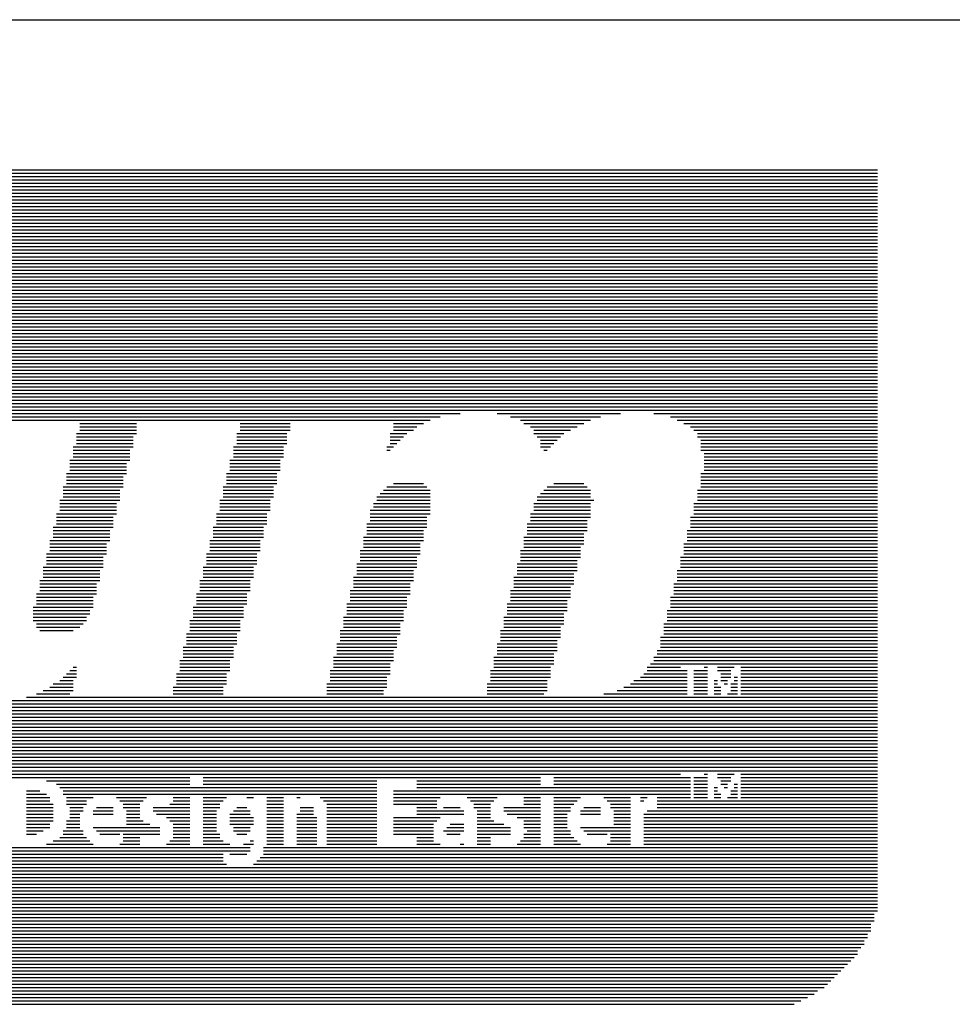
# Model space of a CAD drawing. Extents: x 0.2 to 21.7, y 0.2 to 7.8.
# Tile 9 of 23: x 6.381 to 6.94, y 1.01 to 1.6. Entities that reach past the tile are written whole.
import ezdxf

# ---------------------------------------------------------------- set-up
doc = ezdxf.new("R2010")
doc.units = 0
doc.layers.add('MECHANICAL16', color=56, linetype='CONTINUOUS')

msp = doc.modelspace()

# ---------------------------------------------------------------- linework, layer by layer
at = {"layer": 'MECHANICAL16'}
for p, q in [((5.6, 1.6), (7, 1.6)), ((5.803, 1.506), (6.895, 1.506)), ((5.809, 1.508), (6.895, 1.508)), ((5.821, 1.51), (6.895, 1.51)), ((5.787, 1.5), (6.895, 1.5)), ((5.791, 1.502), (6.895, 1.502)), ((5.797, 1.504), (6.895, 1.504)), ((5.775, 1.494), (6.895, 1.494)), ((5.779, 1.496), (6.895, 1.496)), ((5.783, 1.498), (6.895, 1.498)), ((5.765, 1.488), (6.895, 1.488)), ((5.769, 1.49), (6.895, 1.49)), ((5.771, 1.492), (6.895, 1.492)), ((5.759, 1.482), (6.895, 1.482)), ((5.761, 1.484), (6.895, 1.484)), ((5.763, 1.486), (6.895, 1.486)), ((5.751, 1.476), (6.895, 1.476)), ((5.753, 1.478), (6.895, 1.478)), ((5.755, 1.48), (6.895, 1.48)), ((5.745, 1.47), (6.895, 1.47)), ((5.747, 1.472), (6.895, 1.472)), ((5.749, 1.474), (6.895, 1.474)), ((5.741, 1.464), (6.895, 1.464)), ((5.743, 1.466), (6.895, 1.466)), ((5.745, 1.468), (6.895, 1.468)), ((5.737, 1.46), (6.895, 1.46)), ((5.737, 1.458), (6.895, 1.458)), ((5.739, 1.462), (6.895, 1.462)), ((5.731, 1.452), (6.895, 1.452)), ((5.733, 1.454), (6.895, 1.454)), ((5.735, 1.456), (6.895, 1.456)), ((5.729, 1.448), (6.895, 1.448)), ((5.729, 1.446), (6.895, 1.446)), ((5.731, 1.45), (6.895, 1.45)), ((5.725, 1.442), (6.895, 1.442)), ((5.725, 1.44), (6.895, 1.44)), ((5.727, 1.444), (6.895, 1.444)), ((5.723, 1.436), (6.895, 1.436)), ((5.723, 1.434), (6.895, 1.434)), ((5.725, 1.438), (6.895, 1.438)), ((5.719, 1.428), (6.895, 1.428)), ((5.721, 1.432), (6.895, 1.432)), ((5.721, 1.43), (6.895, 1.43)), ((5.717, 1.422), (6.895, 1.422)), ((5.719, 1.426), (6.895, 1.426)), ((5.719, 1.424), (6.895, 1.424)), ((5.717, 1.42), (6.895, 1.42)), ((5.717, 1.418), (6.895, 1.418)), ((5.715, 1.414), (6.895, 1.414)), ((5.717, 1.416), (6.895, 1.416)), ((6.143, 1.412), (6.895, 1.412)), ((6.231, 1.408), (6.895, 1.408)), ((6.231, 1.406), (6.895, 1.406)), ((6.233, 1.41), (6.895, 1.41)), ((6.229, 1.4), (6.895, 1.4)), ((6.231, 1.404), (6.895, 1.404)), ((6.231, 1.402), (6.895, 1.402)), ((6.229, 1.398), (6.895, 1.398)), ((6.229, 1.396), (6.895, 1.396)), ((6.229, 1.394), (6.895, 1.394)), ((6.227, 1.392), (6.895, 1.392)), ((6.227, 1.39), (6.895, 1.39)), ((6.227, 1.388), (6.895, 1.388)), ((6.225, 1.384), (6.895, 1.384)), ((6.225, 1.382), (6.895, 1.382)), ((6.227, 1.386), (6.895, 1.386)), ((6.223, 1.378), (6.895, 1.378)), ((6.223, 1.376), (6.895, 1.376)), ((6.225, 1.38), (6.895, 1.38)), ((6.221, 1.37), (6.895, 1.37)), ((6.223, 1.374), (6.895, 1.374)), ((6.223, 1.372), (6.895, 1.372)), ((6.221, 1.368), (6.895, 1.368)), ((6.221, 1.366), (6.895, 1.366)), ((6.221, 1.364), (6.645, 1.364)), ((6.667, 1.364), (6.741, 1.364)), ((6.761, 1.364), (6.895, 1.364)), ((6.219, 1.362), (6.633, 1.362)), ((6.245, 1.36), (6.627, 1.36)), ((6.417, 1.358), (6.451, 1.358)), ((6.513, 1.358), (6.543, 1.358)), ((6.605, 1.358), (6.623, 1.358)), ((6.675, 1.362), (6.729, 1.362)), ((6.681, 1.36), (6.723, 1.36)), ((6.683, 1.358), (6.719, 1.358)), ((6.771, 1.362), (6.895, 1.362)), ((6.775, 1.36), (6.895, 1.36)), ((6.779, 1.358), (6.895, 1.358)), ((6.415, 1.352), (6.451, 1.352)), ((6.417, 1.356), (6.451, 1.356)), ((6.417, 1.354), (6.451, 1.354)), ((6.511, 1.352), (6.541, 1.352)), ((6.513, 1.356), (6.543, 1.356)), ((6.513, 1.354), (6.543, 1.354)), ((6.603, 1.352), (6.613, 1.352)), ((6.605, 1.356), (6.619, 1.356)), ((6.605, 1.354), (6.617, 1.354)), ((6.687, 1.356), (6.715, 1.356)), ((6.689, 1.354), (6.711, 1.354)), ((6.689, 1.352), (6.707, 1.352)), ((6.783, 1.356), (6.895, 1.356)), ((6.785, 1.354), (6.895, 1.354)), ((6.787, 1.352), (6.895, 1.352)), ((6.415, 1.35), (6.449, 1.35)), ((6.415, 1.348), (6.449, 1.348)), ((6.415, 1.346), (6.449, 1.346)), ((6.511, 1.35), (6.541, 1.35)), ((6.511, 1.348), (6.541, 1.348)), ((6.511, 1.346), (6.541, 1.346)), ((6.603, 1.35), (6.611, 1.35)), ((6.603, 1.348), (6.609, 1.348)), ((6.603, 1.346), (6.607, 1.346)), ((6.691, 1.35), (6.705, 1.35)), ((6.693, 1.348), (6.703, 1.348)), ((6.693, 1.346), (6.701, 1.346)), ((6.787, 1.35), (6.895, 1.35)), ((6.789, 1.348), (6.895, 1.348)), ((6.789, 1.346), (6.895, 1.346)), ((6.413, 1.344), (6.449, 1.344)), ((6.413, 1.342), (6.447, 1.342)), ((6.413, 1.34), (6.447, 1.34)), ((6.509, 1.344), (6.539, 1.344)), ((6.509, 1.342), (6.539, 1.342)), ((6.509, 1.34), (6.539, 1.34)), ((6.601, 1.344), (6.605, 1.344)), ((6.601, 1.342), (6.603, 1.342)), ((6.693, 1.344), (6.699, 1.344)), ((6.695, 1.342), (6.697, 1.342)), ((6.789, 1.344), (6.895, 1.344)), ((6.789, 1.342), (6.895, 1.342)), ((6.791, 1.34), (6.895, 1.34)), ((6.411, 1.336), (6.447, 1.336)), ((6.411, 1.334), (6.445, 1.334)), ((6.413, 1.338), (6.447, 1.338)), ((6.507, 1.336), (6.537, 1.336)), ((6.507, 1.334), (6.537, 1.334)), ((6.509, 1.338), (6.539, 1.338)), ((6.791, 1.338), (6.895, 1.338)), ((6.791, 1.336), (6.895, 1.336)), ((6.791, 1.334), (6.895, 1.334)), ((6.409, 1.328), (6.445, 1.328)), ((6.411, 1.332), (6.445, 1.332)), ((6.411, 1.33), (6.445, 1.33)), ((6.505, 1.328), (6.535, 1.328)), ((6.507, 1.332), (6.537, 1.332)), ((6.507, 1.33), (6.537, 1.33)), ((6.789, 1.328), (6.895, 1.328)), ((6.791, 1.332), (6.895, 1.332)), ((6.791, 1.33), (6.895, 1.33)), ((6.409, 1.326), (6.443, 1.326)), ((6.409, 1.324), (6.443, 1.324)), ((6.409, 1.322), (6.443, 1.322)), ((6.505, 1.326), (6.535, 1.326)), ((6.505, 1.324), (6.535, 1.324)), ((6.505, 1.322), (6.535, 1.322)), ((6.605, 1.322), (6.623, 1.322)), ((6.701, 1.322), (6.719, 1.322)), ((6.789, 1.326), (6.895, 1.326)), ((6.789, 1.324), (6.895, 1.324)), ((6.789, 1.322), (6.895, 1.322)), ((6.407, 1.32), (6.443, 1.32)), ((6.407, 1.318), (6.441, 1.318)), ((6.407, 1.316), (6.441, 1.316)), ((6.503, 1.32), (6.533, 1.32)), ((6.503, 1.318), (6.533, 1.318)), ((6.503, 1.316), (6.533, 1.316)), ((6.597, 1.316), (6.627, 1.316)), ((6.599, 1.318), (6.627, 1.318)), ((6.601, 1.32), (6.625, 1.32)), ((6.693, 1.316), (6.723, 1.316)), ((6.695, 1.318), (6.723, 1.318)), ((6.697, 1.32), (6.721, 1.32)), ((6.787, 1.318), (6.895, 1.318)), ((6.787, 1.316), (6.895, 1.316)), ((6.789, 1.32), (6.895, 1.32)), ((6.405, 1.312), (6.441, 1.312)), ((6.405, 1.31), (6.439, 1.31)), ((6.407, 1.314), (6.441, 1.314)), ((6.501, 1.312), (6.531, 1.312)), ((6.501, 1.31), (6.531, 1.31)), ((6.503, 1.314), (6.533, 1.314)), ((6.593, 1.31), (6.627, 1.31)), ((6.595, 1.314), (6.627, 1.314)), ((6.595, 1.312), (6.627, 1.312)), ((6.689, 1.31), (6.723, 1.31)), ((6.691, 1.314), (6.723, 1.314)), ((6.691, 1.312), (6.725, 1.312)), ((6.785, 1.31), (6.895, 1.31)), ((6.787, 1.314), (6.895, 1.314)), ((6.787, 1.312), (6.895, 1.312)), ((6.403, 1.304), (6.439, 1.304)), ((6.405, 1.308), (6.439, 1.308)), ((6.405, 1.306), (6.439, 1.306)), ((6.499, 1.304), (6.529, 1.304)), ((6.501, 1.308), (6.531, 1.308)), ((6.501, 1.306), (6.531, 1.306)), ((6.591, 1.306), (6.627, 1.306)), ((6.591, 1.304), (6.627, 1.304)), ((6.593, 1.308), (6.627, 1.308)), ((6.687, 1.304), (6.723, 1.304)), ((6.689, 1.308), (6.723, 1.308)), ((6.689, 1.306), (6.723, 1.306)), ((6.785, 1.308), (6.895, 1.308)), ((6.785, 1.306), (6.895, 1.306)), ((6.785, 1.304), (6.895, 1.304)), ((6.403, 1.302), (6.437, 1.302)), ((6.403, 1.3), (6.437, 1.3)), ((6.499, 1.302), (6.529, 1.302)), ((6.499, 1.3), (6.529, 1.3)), ((6.591, 1.302), (6.625, 1.302)), ((6.591, 1.3), (6.625, 1.3)), ((6.687, 1.302), (6.723, 1.302)), ((6.687, 1.3), (6.721, 1.3)), ((6.783, 1.302), (6.895, 1.302)), ((6.783, 1.3), (6.895, 1.3)), ((6.401, 1.296), (6.437, 1.296)), ((6.401, 1.294), (6.435, 1.294)), ((6.403, 1.298), (6.437, 1.298)), ((6.497, 1.296), (6.527, 1.296)), ((6.497, 1.294), (6.527, 1.294)), ((6.499, 1.298), (6.529, 1.298)), ((6.589, 1.298), (6.625, 1.298)), ((6.589, 1.296), (6.625, 1.296)), ((6.589, 1.294), (6.623, 1.294)), ((6.685, 1.298), (6.721, 1.298)), ((6.685, 1.296), (6.721, 1.296)), ((6.685, 1.294), (6.721, 1.294)), ((6.781, 1.294), (6.895, 1.294)), ((6.783, 1.298), (6.895, 1.298)), ((6.783, 1.296), (6.895, 1.296)), ((6.399, 1.288), (6.435, 1.288)), ((6.401, 1.292), (6.435, 1.292)), ((6.401, 1.29), (6.435, 1.29)), ((6.495, 1.288), (6.525, 1.288)), ((6.497, 1.292), (6.527, 1.292)), ((6.497, 1.29), (6.527, 1.29)), ((6.587, 1.29), (6.623, 1.29)), ((6.587, 1.288), (6.623, 1.288)), ((6.589, 1.292), (6.623, 1.292)), ((6.683, 1.29), (6.719, 1.29)), ((6.683, 1.288), (6.719, 1.288)), ((6.685, 1.292), (6.719, 1.292)), ((6.781, 1.292), (6.895, 1.292)), ((6.781, 1.29), (6.895, 1.29)), ((6.781, 1.288), (6.895, 1.288)), ((6.399, 1.286), (6.433, 1.286)), ((6.399, 1.284), (6.433, 1.284)), ((6.399, 1.282), (6.433, 1.282)), ((6.495, 1.286), (6.525, 1.286)), ((6.495, 1.284), (6.525, 1.284)), ((6.495, 1.282), (6.525, 1.282)), ((6.585, 1.282), (6.621, 1.282)), ((6.587, 1.286), (6.621, 1.286)), ((6.587, 1.284), (6.621, 1.284)), ((6.681, 1.282), (6.717, 1.282)), ((6.683, 1.286), (6.719, 1.286)), ((6.683, 1.284), (6.717, 1.284)), ((6.779, 1.286), (6.895, 1.286)), ((6.779, 1.284), (6.895, 1.284)), ((6.779, 1.282), (6.895, 1.282)), ((6.397, 1.28), (6.433, 1.28)), ((6.397, 1.278), (6.431, 1.278)), ((6.397, 1.276), (6.431, 1.276)), ((6.493, 1.28), (6.523, 1.28)), ((6.493, 1.278), (6.523, 1.278)), ((6.493, 1.276), (6.523, 1.276)), ((6.585, 1.28), (6.621, 1.28)), ((6.585, 1.278), (6.619, 1.278)), ((6.585, 1.276), (6.619, 1.276)), ((6.681, 1.28), (6.717, 1.28)), ((6.681, 1.278), (6.717, 1.278)), ((6.681, 1.276), (6.715, 1.276)), ((6.777, 1.278), (6.895, 1.278)), ((6.777, 1.276), (6.895, 1.276)), ((6.779, 1.28), (6.895, 1.28)), ((6.395, 1.272), (6.431, 1.272)), ((6.395, 1.27), (6.429, 1.27)), ((6.397, 1.274), (6.431, 1.274)), ((6.491, 1.272), (6.521, 1.272)), ((6.491, 1.27), (6.521, 1.27)), ((6.493, 1.274), (6.523, 1.274)), ((6.583, 1.274), (6.619, 1.274)), ((6.583, 1.272), (6.619, 1.272)), ((6.583, 1.27), (6.617, 1.27)), ((6.679, 1.274), (6.715, 1.274)), ((6.679, 1.272), (6.715, 1.272)), ((6.679, 1.27), (6.715, 1.27)), ((6.775, 1.27), (6.895, 1.27)), ((6.777, 1.274), (6.895, 1.274)), ((6.777, 1.272), (6.895, 1.272)), ((6.393, 1.264), (6.429, 1.264)), ((6.395, 1.268), (6.429, 1.268)), ((6.395, 1.266), (6.429, 1.266)), ((6.489, 1.264), (6.519, 1.264)), ((6.491, 1.268), (6.521, 1.268)), ((6.491, 1.266), (6.521, 1.266)), ((6.581, 1.266), (6.617, 1.266)), ((6.581, 1.264), (6.617, 1.264)), ((6.583, 1.268), (6.617, 1.268)), ((6.677, 1.266), (6.713, 1.266)), ((6.677, 1.264), (6.713, 1.264)), ((6.679, 1.268), (6.713, 1.268)), ((6.775, 1.268), (6.895, 1.268)), ((6.775, 1.266), (6.895, 1.266)), ((6.775, 1.264), (6.895, 1.264)), ((6.393, 1.262), (6.427, 1.262)), ((6.393, 1.26), (6.427, 1.26)), ((6.393, 1.258), (6.427, 1.258)), ((6.489, 1.262), (6.519, 1.262)), ((6.489, 1.26), (6.519, 1.26)), ((6.489, 1.258), (6.519, 1.258)), ((6.579, 1.258), (6.615, 1.258)), ((6.581, 1.262), (6.615, 1.262)), ((6.581, 1.26), (6.615, 1.26)), ((6.675, 1.258), (6.711, 1.258)), ((6.677, 1.262), (6.713, 1.262)), ((6.677, 1.26), (6.711, 1.26)), ((6.773, 1.262), (6.895, 1.262)), ((6.773, 1.26), (6.895, 1.26)), ((6.773, 1.258), (6.895, 1.258)), ((6.391, 1.256), (6.427, 1.256)), ((6.391, 1.254), (6.425, 1.254)), ((6.391, 1.252), (6.425, 1.252)), ((6.487, 1.256), (6.517, 1.256)), ((6.487, 1.254), (6.517, 1.254)), ((6.487, 1.252), (6.517, 1.252)), ((6.579, 1.256), (6.615, 1.256)), ((6.579, 1.254), (6.613, 1.254)), ((6.579, 1.252), (6.613, 1.252)), ((6.675, 1.256), (6.711, 1.256)), ((6.675, 1.254), (6.711, 1.254)), ((6.675, 1.252), (6.709, 1.252)), ((6.771, 1.254), (6.895, 1.254)), ((6.771, 1.252), (6.895, 1.252)), ((6.773, 1.256), (6.895, 1.256)), ((6.389, 1.248), (6.425, 1.248)), ((6.389, 1.246), (6.423, 1.246)), ((6.391, 1.25), (6.425, 1.25)), ((6.485, 1.248), (6.515, 1.248)), ((6.485, 1.246), (6.515, 1.246)), ((6.487, 1.25), (6.517, 1.25)), ((6.577, 1.25), (6.613, 1.25)), ((6.577, 1.248), (6.613, 1.248)), ((6.577, 1.246), (6.611, 1.246)), ((6.673, 1.25), (6.709, 1.25)), ((6.673, 1.248), (6.709, 1.248)), ((6.673, 1.246), (6.709, 1.246)), ((6.769, 1.246), (6.895, 1.246)), ((6.771, 1.25), (6.895, 1.25)), ((6.771, 1.248), (6.895, 1.248)), ((6.389, 1.244), (6.423, 1.244)), ((6.389, 1.242), (6.421, 1.242)), ((6.389, 1.24), (6.421, 1.24)), ((6.483, 1.24), (6.513, 1.24)), ((6.485, 1.244), (6.515, 1.244)), ((6.485, 1.242), (6.515, 1.242)), ((6.575, 1.242), (6.611, 1.242)), ((6.575, 1.24), (6.611, 1.24)), ((6.577, 1.244), (6.611, 1.244)), ((6.671, 1.242), (6.707, 1.242)), ((6.671, 1.24), (6.707, 1.24)), ((6.673, 1.244), (6.707, 1.244)), ((6.769, 1.244), (6.895, 1.244)), ((6.769, 1.242), (6.895, 1.242)), ((6.769, 1.24), (6.895, 1.24)), ((6.391, 1.238), (6.419, 1.238)), ((6.391, 1.236), (6.417, 1.236)), ((6.393, 1.234), (6.413, 1.234)), ((6.483, 1.238), (6.513, 1.238)), ((6.483, 1.236), (6.513, 1.236)), ((6.483, 1.234), (6.513, 1.234)), ((6.573, 1.234), (6.609, 1.234)), ((6.575, 1.238), (6.609, 1.238)), ((6.575, 1.236), (6.609, 1.236)), ((6.669, 1.234), (6.705, 1.234)), ((6.671, 1.238), (6.707, 1.238)), ((6.671, 1.236), (6.705, 1.236)), ((6.767, 1.238), (6.895, 1.238)), ((6.767, 1.236), (6.895, 1.236)), ((6.767, 1.234), (6.895, 1.234)), ((6.481, 1.232), (6.511, 1.232)), ((6.481, 1.23), (6.511, 1.23)), ((6.481, 1.228), (6.511, 1.228)), ((6.573, 1.232), (6.609, 1.232)), ((6.573, 1.23), (6.607, 1.23)), ((6.573, 1.228), (6.607, 1.228)), ((6.669, 1.232), (6.705, 1.232)), ((6.669, 1.23), (6.705, 1.23)), ((6.669, 1.228), (6.703, 1.228)), ((6.765, 1.23), (6.895, 1.23)), ((6.765, 1.228), (6.895, 1.228)), ((6.767, 1.232), (6.895, 1.232)), ((6.479, 1.224), (6.509, 1.224)), ((6.479, 1.222), (6.509, 1.222)), ((6.481, 1.226), (6.511, 1.226)), ((6.571, 1.226), (6.607, 1.226)), ((6.571, 1.224), (6.607, 1.224)), ((6.571, 1.222), (6.605, 1.222)), ((6.667, 1.226), (6.703, 1.226)), ((6.667, 1.224), (6.703, 1.224)), ((6.667, 1.222), (6.703, 1.222)), ((6.763, 1.222), (6.895, 1.222)), ((6.765, 1.226), (6.895, 1.226)), ((6.765, 1.224), (6.895, 1.224)), ((6.477, 1.216), (6.507, 1.216)), ((6.479, 1.22), (6.509, 1.22)), ((6.479, 1.218), (6.509, 1.218)), ((6.569, 1.218), (6.605, 1.218)), ((6.569, 1.216), (6.605, 1.216)), ((6.571, 1.22), (6.605, 1.22)), ((6.665, 1.218), (6.701, 1.218)), ((6.665, 1.216), (6.701, 1.216)), ((6.667, 1.22), (6.701, 1.22)), ((6.761, 1.218), (6.895, 1.218)), ((6.761, 1.216), (6.895, 1.216)), ((6.763, 1.22), (6.895, 1.22)), ((6.411, 1.21), (6.415, 1.21)), ((6.413, 1.212), (6.415, 1.212)), ((6.477, 1.214), (6.507, 1.214)), ((6.477, 1.212), (6.507, 1.212)), ((6.477, 1.21), (6.507, 1.21)), ((6.567, 1.21), (6.603, 1.21)), ((6.569, 1.214), (6.603, 1.214)), ((6.569, 1.212), (6.603, 1.212)), ((6.663, 1.21), (6.699, 1.21)), ((6.665, 1.214), (6.701, 1.214)), ((6.665, 1.212), (6.699, 1.212)), ((6.757, 1.212), (6.777, 1.212)), ((6.757, 1.21), (6.781, 1.21)), ((6.759, 1.214), (6.895, 1.214)), ((6.785, 1.21), (6.793, 1.21)), ((6.791, 1.212), (6.793, 1.212)), ((6.799, 1.212), (6.809, 1.212)), ((6.799, 1.21), (6.807, 1.21)), ((6.813, 1.212), (6.895, 1.212)), ((6.813, 1.21), (6.895, 1.21)), ((6.405, 1.204), (6.413, 1.204)), ((6.407, 1.206), (6.415, 1.206)), ((6.409, 1.208), (6.415, 1.208)), ((6.475, 1.208), (6.505, 1.208)), ((6.475, 1.206), (6.505, 1.206)), ((6.475, 1.204), (6.505, 1.204)), ((6.567, 1.208), (6.603, 1.208)), ((6.567, 1.206), (6.601, 1.206)), ((6.567, 1.204), (6.601, 1.204)), ((6.663, 1.208), (6.699, 1.208)), ((6.663, 1.206), (6.699, 1.206)), ((6.663, 1.204), (6.697, 1.204)), ((6.749, 1.204), (6.781, 1.204)), ((6.753, 1.206), (6.781, 1.206)), ((6.755, 1.208), (6.781, 1.208)), ((6.785, 1.208), (6.793, 1.208)), ((6.785, 1.206), (6.793, 1.206)), ((6.785, 1.204), (6.793, 1.204)), ((6.797, 1.204), (6.799, 1.204)), ((6.801, 1.208), (6.807, 1.208)), ((6.801, 1.206), (6.807, 1.206)), ((6.801, 1.204), (6.805, 1.204)), ((6.809, 1.206), (6.811, 1.206)), ((6.809, 1.204), (6.811, 1.204)), ((6.813, 1.208), (6.895, 1.208)), ((6.813, 1.206), (6.895, 1.206)), ((6.813, 1.204), (6.895, 1.204)), ((6.395, 1.198), (6.413, 1.198)), ((6.399, 1.2), (6.413, 1.2)), ((6.401, 1.202), (6.413, 1.202)), ((6.473, 1.2), (6.503, 1.2)), ((6.473, 1.198), (6.503, 1.198)), ((6.475, 1.202), (6.505, 1.202)), ((6.565, 1.202), (6.601, 1.202)), ((6.565, 1.2), (6.601, 1.2)), ((6.565, 1.198), (6.599, 1.198)), ((6.661, 1.202), (6.697, 1.202)), ((6.661, 1.2), (6.697, 1.2)), ((6.661, 1.198), (6.697, 1.198)), ((6.739, 1.198), (6.781, 1.198)), ((6.743, 1.2), (6.781, 1.2)), ((6.747, 1.202), (6.781, 1.202)), ((6.785, 1.202), (6.793, 1.202)), ((6.785, 1.2), (6.793, 1.2)), ((6.785, 1.198), (6.793, 1.198)), ((6.797, 1.202), (6.799, 1.202)), ((6.797, 1.2), (6.801, 1.2)), ((6.797, 1.198), (6.801, 1.198)), ((6.803, 1.202), (6.805, 1.202)), ((6.807, 1.202), (6.811, 1.202)), ((6.807, 1.2), (6.811, 1.2)), ((6.807, 1.198), (6.811, 1.198)), ((6.813, 1.202), (6.895, 1.202)), ((6.813, 1.2), (6.895, 1.2)), ((6.813, 1.198), (6.895, 1.198)), ((6.375, 1.192), (6.895, 1.192)), ((6.385, 1.194), (6.895, 1.194)), ((6.391, 1.196), (6.411, 1.196)), ((6.473, 1.196), (6.503, 1.196)), ((6.565, 1.196), (6.599, 1.196)), ((6.661, 1.196), (6.695, 1.196)), ((6.731, 1.196), (6.781, 1.196)), ((6.785, 1.196), (6.793, 1.196)), ((6.797, 1.196), (6.801, 1.196)), ((6.805, 1.196), (6.811, 1.196)), ((6.813, 1.196), (6.895, 1.196)), ((5.715, 1.19), (6.895, 1.19)), ((5.715, 1.188), (6.895, 1.188)), ((5.715, 1.186), (6.895, 1.186)), ((5.715, 1.184), (6.895, 1.184)), ((5.715, 1.182), (6.895, 1.182)), ((5.715, 1.18), (6.895, 1.18)), ((5.715, 1.178), (6.895, 1.178)), ((5.715, 1.176), (6.895, 1.176)), ((5.715, 1.174), (6.895, 1.174)), ((5.715, 1.172), (6.895, 1.172)), ((5.715, 1.17), (6.895, 1.17)), ((5.715, 1.168), (6.895, 1.168)), ((5.715, 1.166), (6.895, 1.166)), ((5.715, 1.164), (6.895, 1.164)), ((5.715, 1.162), (6.895, 1.162)), ((5.715, 1.16), (6.895, 1.16)), ((5.715, 1.158), (6.895, 1.158)), ((5.715, 1.156), (6.895, 1.156)), ((5.715, 1.154), (6.895, 1.154)), ((5.715, 1.152), (6.895, 1.152)), ((5.715, 1.15), (6.895, 1.15)), ((6.083, 1.148), (6.777, 1.148)), ((6.289, 1.146), (6.483, 1.146)), ((6.491, 1.146), (6.693, 1.146)), ((6.701, 1.146), (6.783, 1.146)), ((6.785, 1.146), (6.793, 1.146)), ((6.791, 1.148), (6.793, 1.148)), ((6.799, 1.148), (6.809, 1.148)), ((6.799, 1.146), (6.807, 1.146)), ((6.813, 1.148), (6.895, 1.148)), ((6.813, 1.146), (6.895, 1.146)), ((6.397, 1.144), (6.483, 1.144)), ((6.403, 1.142), (6.483, 1.142)), ((6.405, 1.14), (6.595, 1.14)), ((6.491, 1.144), (6.595, 1.144)), ((6.491, 1.142), (6.595, 1.142)), ((6.619, 1.144), (6.693, 1.144)), ((6.619, 1.142), (6.693, 1.142)), ((6.619, 1.14), (6.783, 1.14)), ((6.701, 1.144), (6.783, 1.144)), ((6.701, 1.142), (6.783, 1.142)), ((6.785, 1.144), (6.793, 1.144)), ((6.785, 1.142), (6.793, 1.142)), ((6.785, 1.14), (6.793, 1.14)), ((6.797, 1.14), (6.799, 1.14)), ((6.801, 1.144), (6.807, 1.144)), ((6.801, 1.142), (6.805, 1.142)), ((6.803, 1.14), (6.805, 1.14)), ((6.809, 1.142), (6.811, 1.142)), ((6.809, 1.14), (6.811, 1.14)), ((6.813, 1.144), (6.895, 1.144)), ((6.813, 1.142), (6.895, 1.142)), ((6.813, 1.14), (6.895, 1.14)), ((6.385, 1.138), (6.393, 1.138)), ((6.385, 1.136), (6.397, 1.136)), ((6.385, 1.134), (6.399, 1.134)), ((6.407, 1.138), (6.595, 1.138)), ((6.407, 1.136), (6.595, 1.136)), ((6.409, 1.134), (6.425, 1.134)), ((6.439, 1.134), (6.457, 1.134)), ((6.473, 1.134), (6.483, 1.134)), ((6.491, 1.134), (6.505, 1.134)), ((6.517, 1.134), (6.521, 1.134)), ((6.529, 1.134), (6.539, 1.134)), ((6.547, 1.134), (6.549, 1.134)), ((6.561, 1.134), (6.595, 1.134)), ((6.605, 1.138), (6.783, 1.138)), ((6.605, 1.136), (6.783, 1.136)), ((6.605, 1.134), (6.633, 1.134)), ((6.649, 1.134), (6.667, 1.134)), ((6.683, 1.134), (6.693, 1.134)), ((6.701, 1.134), (6.717, 1.134)), ((6.731, 1.134), (6.747, 1.134)), ((6.753, 1.134), (6.757, 1.134)), ((6.763, 1.134), (6.783, 1.134)), ((6.785, 1.138), (6.793, 1.138)), ((6.785, 1.136), (6.793, 1.136)), ((6.785, 1.134), (6.793, 1.134)), ((6.797, 1.138), (6.799, 1.138)), ((6.797, 1.136), (6.801, 1.136)), ((6.797, 1.134), (6.801, 1.134)), ((6.805, 1.134), (6.811, 1.134)), ((6.807, 1.138), (6.811, 1.138)), ((6.807, 1.136), (6.811, 1.136)), ((6.813, 1.138), (6.895, 1.138)), ((6.813, 1.136), (6.895, 1.136)), ((6.813, 1.134), (6.895, 1.134)), ((6.385, 1.132), (6.399, 1.132)), ((6.385, 1.13), (6.401, 1.13)), ((6.385, 1.128), (6.401, 1.128)), ((6.409, 1.132), (6.421, 1.132)), ((6.409, 1.13), (6.421, 1.13)), ((6.411, 1.128), (6.419, 1.128)), ((6.427, 1.128), (6.437, 1.128)), ((6.441, 1.132), (6.455, 1.132)), ((6.443, 1.13), (6.453, 1.13)), ((6.443, 1.128), (6.453, 1.128)), ((6.461, 1.128), (6.483, 1.128)), ((6.471, 1.13), (6.483, 1.13)), ((6.473, 1.132), (6.483, 1.132)), ((6.491, 1.132), (6.503, 1.132)), ((6.491, 1.13), (6.501, 1.13)), ((6.491, 1.128), (6.501, 1.128)), ((6.511, 1.128), (6.517, 1.128)), ((6.529, 1.132), (6.539, 1.132)), ((6.529, 1.13), (6.539, 1.13)), ((6.529, 1.128), (6.539, 1.128)), ((6.549, 1.128), (6.557, 1.128)), ((6.563, 1.132), (6.595, 1.132)), ((6.565, 1.13), (6.595, 1.13)), ((6.565, 1.128), (6.595, 1.128)), ((6.605, 1.132), (6.631, 1.132)), ((6.605, 1.13), (6.631, 1.13)), ((6.619, 1.128), (6.631, 1.128)), ((6.635, 1.128), (6.645, 1.128)), ((6.651, 1.132), (6.665, 1.132)), ((6.653, 1.13), (6.663, 1.13)), ((6.653, 1.128), (6.663, 1.128)), ((6.671, 1.128), (6.693, 1.128)), ((6.683, 1.132), (6.693, 1.132)), ((6.683, 1.13), (6.693, 1.13)), ((6.701, 1.132), (6.715, 1.132)), ((6.701, 1.13), (6.713, 1.13)), ((6.701, 1.128), (6.711, 1.128)), ((6.719, 1.128), (6.729, 1.128)), ((6.733, 1.132), (6.747, 1.132)), ((6.735, 1.13), (6.747, 1.13)), ((6.735, 1.128), (6.747, 1.128)), ((6.753, 1.132), (6.755, 1.132)), ((6.763, 1.132), (6.895, 1.132)), ((6.763, 1.13), (6.895, 1.13)), ((6.763, 1.128), (6.895, 1.128)), ((6.385, 1.126), (6.401, 1.126)), ((6.385, 1.124), (6.401, 1.124)), ((6.385, 1.122), (6.401, 1.122)), ((6.411, 1.126), (6.419, 1.126)), ((6.411, 1.124), (6.417, 1.124)), ((6.411, 1.122), (6.417, 1.122)), ((6.425, 1.126), (6.437, 1.126)), ((6.425, 1.124), (6.437, 1.124)), ((6.445, 1.126), (6.453, 1.126)), ((6.445, 1.124), (6.453, 1.124)), ((6.445, 1.122), (6.453, 1.122)), ((6.461, 1.126), (6.483, 1.126)), ((6.463, 1.124), (6.483, 1.124)), ((6.469, 1.122), (6.483, 1.122)), ((6.491, 1.126), (6.499, 1.126)), ((6.491, 1.124), (6.499, 1.124)), ((6.491, 1.122), (6.499, 1.122)), ((6.507, 1.124), (6.519, 1.124)), ((6.507, 1.122), (6.521, 1.122)), ((6.509, 1.126), (6.519, 1.126)), ((6.529, 1.126), (6.539, 1.126)), ((6.529, 1.124), (6.539, 1.124)), ((6.529, 1.122), (6.539, 1.122)), ((6.547, 1.124), (6.557, 1.124)), ((6.547, 1.122), (6.559, 1.122)), ((6.549, 1.126), (6.557, 1.126)), ((6.565, 1.126), (6.595, 1.126)), ((6.565, 1.124), (6.595, 1.124)), ((6.565, 1.122), (6.595, 1.122)), ((6.605, 1.122), (6.633, 1.122)), ((6.619, 1.126), (6.647, 1.126)), ((6.619, 1.124), (6.647, 1.124)), ((6.655, 1.126), (6.663, 1.126)), ((6.655, 1.124), (6.663, 1.124)), ((6.655, 1.122), (6.663, 1.122)), ((6.671, 1.126), (6.693, 1.126)), ((6.673, 1.124), (6.693, 1.124)), ((6.679, 1.122), (6.693, 1.122)), ((6.701, 1.126), (6.711, 1.126)), ((6.701, 1.124), (6.709, 1.124)), ((6.701, 1.122), (6.709, 1.122)), ((6.717, 1.126), (6.729, 1.126)), ((6.717, 1.124), (6.729, 1.124)), ((6.737, 1.126), (6.747, 1.126)), ((6.737, 1.124), (6.747, 1.124)), ((6.737, 1.122), (6.747, 1.122)), ((6.755, 1.124), (6.895, 1.124)), ((6.755, 1.122), (6.895, 1.122)), ((6.757, 1.126), (6.895, 1.126)), ((6.385, 1.12), (6.401, 1.12)), ((6.385, 1.118), (6.399, 1.118)), ((6.385, 1.116), (6.399, 1.116)), ((6.409, 1.12), (6.417, 1.12)), ((6.409, 1.118), (6.417, 1.118)), ((6.409, 1.116), (6.417, 1.116)), ((6.425, 1.116), (6.465, 1.116)), ((6.445, 1.12), (6.455, 1.12)), ((6.445, 1.118), (6.459, 1.118)), ((6.471, 1.12), (6.483, 1.12)), ((6.473, 1.118), (6.483, 1.118)), ((6.473, 1.116), (6.483, 1.116)), ((6.491, 1.12), (6.499, 1.12)), ((6.491, 1.118), (6.499, 1.118)), ((6.491, 1.116), (6.499, 1.116)), ((6.507, 1.12), (6.521, 1.12)), ((6.507, 1.118), (6.521, 1.118)), ((6.509, 1.116), (6.519, 1.116)), ((6.529, 1.12), (6.539, 1.12)), ((6.529, 1.118), (6.539, 1.118)), ((6.529, 1.116), (6.539, 1.116)), ((6.547, 1.12), (6.559, 1.12)), ((6.547, 1.118), (6.559, 1.118)), ((6.547, 1.116), (6.559, 1.116)), ((6.565, 1.12), (6.595, 1.12)), ((6.565, 1.118), (6.595, 1.118)), ((6.565, 1.116), (6.595, 1.116)), ((6.605, 1.12), (6.631, 1.12)), ((6.605, 1.118), (6.629, 1.118)), ((6.605, 1.116), (6.629, 1.116)), ((6.637, 1.116), (6.647, 1.116)), ((6.639, 1.118), (6.647, 1.118)), ((6.655, 1.12), (6.665, 1.12)), ((6.655, 1.118), (6.671, 1.118)), ((6.655, 1.116), (6.675, 1.116)), ((6.683, 1.12), (6.693, 1.12)), ((6.683, 1.118), (6.693, 1.118)), ((6.683, 1.116), (6.693, 1.116)), ((6.701, 1.12), (6.709, 1.12)), ((6.701, 1.118), (6.709, 1.118)), ((6.701, 1.116), (6.709, 1.116)), ((6.717, 1.116), (6.747, 1.116)), ((6.737, 1.12), (6.747, 1.12)), ((6.737, 1.118), (6.747, 1.118)), ((6.755, 1.12), (6.895, 1.12)), ((6.755, 1.118), (6.895, 1.118)), ((6.755, 1.116), (6.895, 1.116)), ((6.385, 1.114), (6.395, 1.114)), ((6.385, 1.112), (6.391, 1.112)), ((6.405, 1.11), (6.421, 1.11)), ((6.407, 1.114), (6.419, 1.114)), ((6.407, 1.112), (6.419, 1.112)), ((6.427, 1.114), (6.465, 1.114)), ((6.429, 1.112), (6.441, 1.112)), ((6.443, 1.112), (6.465, 1.112)), ((6.443, 1.11), (6.453, 1.11)), ((6.473, 1.114), (6.483, 1.114)), ((6.473, 1.112), (6.483, 1.112)), ((6.473, 1.11), (6.483, 1.11)), ((6.491, 1.114), (6.499, 1.114)), ((6.491, 1.112), (6.501, 1.112)), ((6.491, 1.11), (6.501, 1.11)), ((6.509, 1.114), (6.519, 1.114)), ((6.511, 1.112), (6.517, 1.112)), ((6.529, 1.114), (6.539, 1.114)), ((6.529, 1.112), (6.539, 1.112)), ((6.529, 1.11), (6.539, 1.11)), ((6.547, 1.114), (6.559, 1.114)), ((6.547, 1.112), (6.559, 1.112)), ((6.547, 1.11), (6.559, 1.11)), ((6.565, 1.114), (6.595, 1.114)), ((6.565, 1.112), (6.595, 1.112)), ((6.565, 1.11), (6.595, 1.11)), ((6.605, 1.114), (6.629, 1.114)), ((6.605, 1.112), (6.629, 1.112)), ((6.619, 1.11), (6.629, 1.11)), ((6.635, 1.114), (6.647, 1.114)), ((6.637, 1.112), (6.645, 1.112)), ((6.655, 1.114), (6.675, 1.114)), ((6.655, 1.112), (6.675, 1.112)), ((6.655, 1.11), (6.663, 1.11)), ((6.683, 1.112), (6.693, 1.112)), ((6.683, 1.11), (6.693, 1.11)), ((6.685, 1.114), (6.693, 1.114)), ((6.701, 1.114), (6.711, 1.114)), ((6.701, 1.112), (6.711, 1.112)), ((6.701, 1.11), (6.713, 1.11)), ((6.719, 1.114), (6.747, 1.114)), ((6.721, 1.112), (6.733, 1.112)), ((6.735, 1.112), (6.747, 1.112)), ((6.735, 1.11), (6.747, 1.11)), ((6.755, 1.114), (6.895, 1.114)), ((6.755, 1.112), (6.895, 1.112)), ((6.755, 1.11), (6.895, 1.11)), ((6.011, 1.104), (6.519, 1.104)), ((6.397, 1.106), (6.425, 1.106)), ((6.401, 1.108), (6.423, 1.108)), ((6.441, 1.106), (6.453, 1.106)), ((6.443, 1.108), (6.453, 1.108)), ((6.469, 1.106), (6.483, 1.106)), ((6.471, 1.108), (6.483, 1.108)), ((6.491, 1.108), (6.503, 1.108)), ((6.491, 1.106), (6.507, 1.106)), ((6.515, 1.106), (6.521, 1.106)), ((6.519, 1.108), (6.521, 1.108)), ((6.527, 1.104), (6.895, 1.104)), ((6.529, 1.108), (6.539, 1.108)), ((6.529, 1.106), (6.539, 1.106)), ((6.547, 1.108), (6.559, 1.108)), ((6.547, 1.106), (6.559, 1.106)), ((6.565, 1.108), (6.595, 1.108)), ((6.565, 1.106), (6.595, 1.106)), ((6.619, 1.108), (6.629, 1.108)), ((6.619, 1.106), (6.633, 1.106)), ((6.645, 1.106), (6.647, 1.106)), ((6.655, 1.108), (6.663, 1.108)), ((6.655, 1.106), (6.663, 1.106)), ((6.679, 1.106), (6.693, 1.106)), ((6.681, 1.108), (6.693, 1.108)), ((6.701, 1.108), (6.715, 1.108)), ((6.701, 1.106), (6.717, 1.106)), ((6.733, 1.106), (6.747, 1.106)), ((6.735, 1.108), (6.747, 1.108)), ((6.755, 1.108), (6.895, 1.108)), ((6.755, 1.106), (6.895, 1.106)), ((6.009, 1.1), (6.503, 1.1)), ((6.009, 1.098), (6.503, 1.098)), ((6.011, 1.102), (6.519, 1.102)), ((6.507, 1.1), (6.517, 1.1)), ((6.525, 1.098), (6.895, 1.098)), ((6.527, 1.102), (6.895, 1.102)), ((6.527, 1.1), (6.895, 1.1)), ((5.715, 1.092), (6.895, 1.092)), ((6.005, 1.094), (6.505, 1.094)), ((6.007, 1.096), (6.503, 1.096)), ((6.521, 1.094), (6.895, 1.094)), ((6.523, 1.096), (6.895, 1.096)), ((5.715, 1.09), (6.895, 1.09)), ((5.715, 1.088), (6.895, 1.088)), ((5.715, 1.086), (6.895, 1.086)), ((5.715, 1.084), (6.895, 1.084)), ((5.715, 1.082), (6.895, 1.082)), ((5.715, 1.08), (6.895, 1.08)), ((5.715, 1.078), (6.895, 1.078)), ((5.715, 1.076), (6.895, 1.076)), ((5.715, 1.074), (6.895, 1.074)), ((5.715, 1.072), (6.895, 1.072)), ((5.715, 1.07), (6.895, 1.07)), ((5.715, 1.068), (6.895, 1.068)), ((5.715, 1.066), (6.895, 1.066)), ((5.715, 1.064), (6.893, 1.064)), ((5.715, 1.062), (6.893, 1.062)), ((5.715, 1.06), (6.893, 1.06)), ((5.715, 1.058), (6.891, 1.058)), ((5.715, 1.056), (6.891, 1.056)), ((5.715, 1.054), (6.891, 1.054)), ((5.715, 1.052), (6.889, 1.052)), ((5.715, 1.05), (6.889, 1.05)), ((5.715, 1.048), (6.887, 1.048)), ((5.715, 1.046), (6.887, 1.046)), ((5.715, 1.044), (6.885, 1.044)), ((5.715, 1.042), (6.883, 1.042)), ((5.715, 1.04), (6.883, 1.04)), ((5.715, 1.038), (6.881, 1.038)), ((5.715, 1.036), (6.879, 1.036)), ((5.715, 1.034), (6.877, 1.034)), ((5.715, 1.032), (6.875, 1.032)), ((5.715, 1.03), (6.873, 1.03)), ((5.715, 1.028), (6.871, 1.028)), ((5.715, 1.026), (6.869, 1.026)), ((5.715, 1.024), (6.867, 1.024)), ((5.715, 1.022), (6.865, 1.022)), ((5.715, 1.02), (6.863, 1.02)), ((5.715, 1.018), (6.859, 1.018)), ((5.715, 1.016), (6.857, 1.016)), ((5.715, 1.014), (6.853, 1.014)), ((5.715, 1.012), (6.849, 1.012)), ((5.715, 1.01), (6.845, 1.01))]:
    msp.add_line(p, q, dxfattribs=at)

doc.saveas('drawing.dxf')
